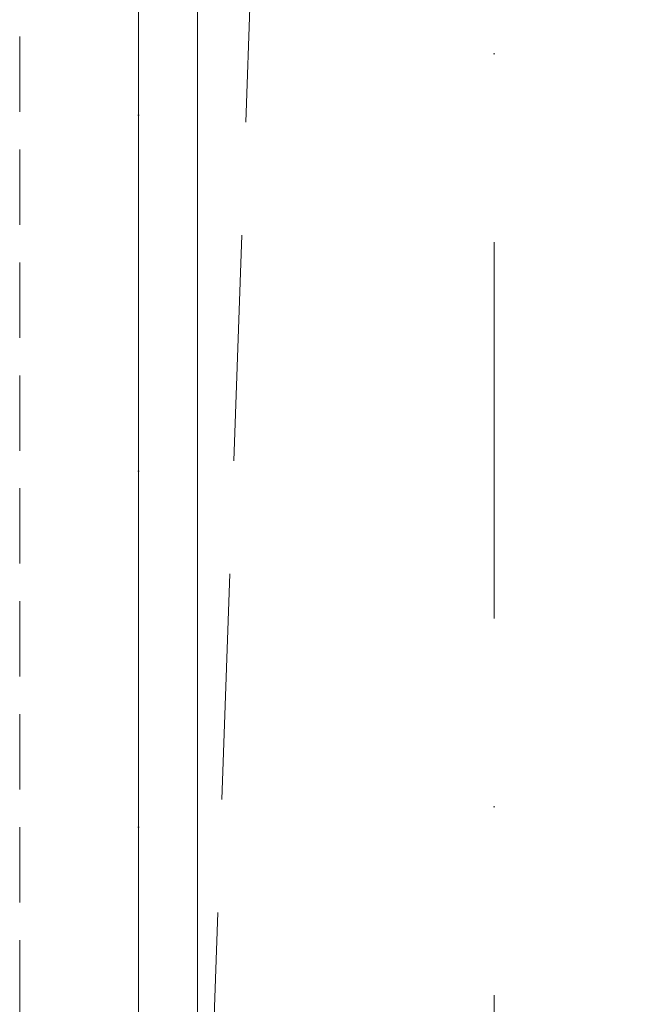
# Model space of a CAD drawing. Header units: millimetres. Extents: x 213386 to 506888, y 183055 to 450952.
# Tile 30 of 256: x 373377 to 373896, y 287309 to 288139. Entities that reach past the tile are written whole.
import ezdxf

# ---------------------------------------------------------------- set-up
doc = ezdxf.new("R2010")
doc.units = ezdxf.units.MM
for name, pattern in [('CK_Čerchovaná 50', [6, 3, -1.5, 0, -1.5]), ('ČERCHOVANÁ', [25.4, 12.7, -6.35, 0, -6.35]), ('ČÁRKOVANÁ', [19.05, 12.7, -6.35])]:
    doc.linetypes.add(name, pattern=pattern)
for name, color, linetype, lineweight in [('FASÁDA DETAILNÍ', 255, 'Continuous', 0), ('KOTY', 255, 'Continuous', 0), ('NOVA', 255, 'Continuous', 0), ('OSY', 255, 'Continuous', 0), ('TENKA', 255, 'Continuous', 0)]:
    doc.layers.add(name, color=color, linetype=linetype, lineweight=lineweight)
doc.layers.add('PLOCHY K PRONÁJMU', color=255, linetype='Continuous', lineweight=0, plot=False)
doc.layers.get('KOTY').off()

# ---------------------------------------------------------------- blocks, each defined once
blk = doc.blocks.new('NOVÁ PODLAHA')
at = {"layer": 'NOVA', "linetype": 'ČÁRKOVANÁ', "ltscale": 15}
blk.add_line((0, 750), (750, 22050), dxfattribs=at)
at = {"layer": 'NOVA'}
blk.add_lwpolyline([(25700, 16457.5), (25700, 0), (0, 0), (0, 15942.5)], dxfattribs=at)

msp = doc.modelspace()

# ---------------------------------------------------------------- linework, layer by layer
at = {"layer": 'FASÁDA DETAILNÍ', "color": 7, "linetype": 'ČÁRKOVANÁ', "ltscale": 5}
msp.add_lwpolyline([(399276.64, 284632.15), (373376.64, 284632.15), (373376.64, 307632.15), (399276.64, 307632.15)], close=True, dxfattribs=at)
at = {"layer": 'FASÁDA DETAILNÍ'}
msp.add_lwpolyline([(399176.64, 284732.15), (373476.64, 284732.15), (373476.64, 307532.15), (399176.64, 307532.15)], close=True, dxfattribs=at)
at = {"layer": 'OSY', "linetype": 'ČERCHOVANÁ', "ltscale": 25}
msp.add_line((373776.64, 308909.56), (373776.64, 283834.92), dxfattribs=at)
at = {"layer": 'PLOCHY K PRONÁJMU', "ltscale": 5}
msp.add_lwpolyline([(373526.64, 307482.15), (399126.64, 307482.15), (399126.64, 284782.15), (373526.64, 284782.15)], close=True, dxfattribs=at)
msp.add_lwpolyline([(380026.64, 284782.15), (373526.64, 284782.15), (373526.64, 286176.15), (374032.64, 286176.15), (374032.64, 286888.15), (373526.64, 286888.15), (373526.64, 290972.15), (374036.64, 290972.15), (374036.64, 291692.15), (373526.64, 291692.15), (373526.64, 295772.15), (374036.64, 295772.15), (374036.64, 296132.15), (379826.64, 296132.15)], dxfattribs=at)
at = {"layer": 'TENKA', "linetype": 'CK_Čerchovaná 50', "ltscale": 50}
msp.add_line((373476.64, 284532.15), (373476.64, 307732.15), dxfattribs=at)
at = {"layer": 'TENKA', "ltscale": 20}
msp.add_lwpolyline([(379989.14, 284732.15), (373476.64, 284732.15), (373476.64, 288894.65)], dxfattribs=at)

# ---------------------------------------------------------------- block references
at = {"layer": 'KOTY'}
msp.add_blockref('NOVÁ PODLAHA', (373476.64, 284732.15), dxfattribs=at)

doc.saveas('drawing.dxf')
